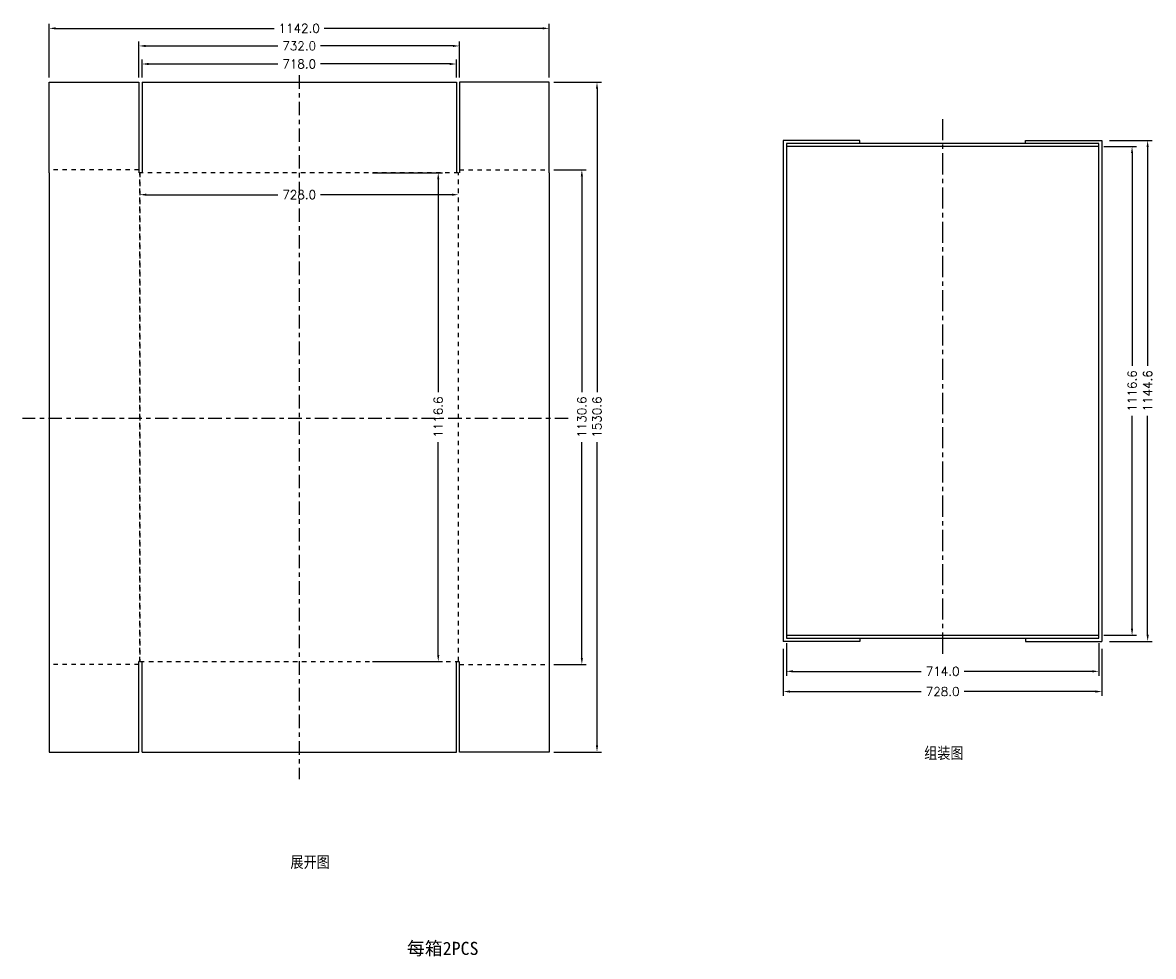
# Model space of a CAD drawing. Extents: x 65.4 to 91.2, y -94.7 to -73.4.
import ezdxf

# ---------------------------------------------------------------- set-up
doc = ezdxf.new("R2010")
doc.units = 0
doc.header["$LTSCALE"] = 1.28622
doc.header["$MEASUREMENT"] = 0
for name, pattern in [('ACAD_ISO10W100', [18, 12, -3, 0, -3]), ('CENTER', [0.6, 0.375, -0.075, 0.075, -0.075]), ('DASHED', [0.2, 0.1, -0.1])]:
    doc.linetypes.add(name, pattern=pattern)
doc.layers.get('0').update_dxf_attribs({"linetype": 'CONTINUOUS'})
doc.layers.get('Defpoints').update_dxf_attribs({"linetype": 'CONTINUOUS'})
doc.styles.add('Roman', font='romans.shx', dxfattribs={"bigfont": 'hztxt.shx'})
doc.styles.get("Standard").update_dxf_attribs({"font": 'romans.shx'})
doc.dimstyles.get("Standard").update_dxf_attribs({"dimtxt": 0.2, "dimasz": 0.15, "dimexe": 0.1, "dimexo": 0.11, "dimgap": 0.09, "dimtad": 0, "dimtih": 1, "dimtoh": 1, "dimdec": 1, "dimlfac": 100, "dimzin": 0, "dimdsep": 46, "dimtxsty": 'Standard', "dimcen": 0.11, "dimclrd": 5, "dimclre": 98, "dimclrt": 7, "dimadec": 1, "dimazin": 0, "dimtfac": 1, "dimtdec": 1, "dimtofl": 0, "dimtmove": 2, "dimatfit": 3, "dimfxl": 0, "dimtolj": 1, "dimtzin": 0, "dimarcsym": 0})

# ---------------------------------------------------------------- blocks, each defined once
blk = doc.blocks.new('*D6')
at = {"color": 98, "lineweight": -2}
for p, q in [((77.513, -74.717), (78.596, -74.717)), ((77.513, -90.023), (78.596, -90.023))]:
    blk.add_line(p, q, dxfattribs=at)
at = {"color": 5, "lineweight": -2}
for p, q in [((78.496, -74.867), (78.496, -81.799)), ((78.496, -89.873), (78.496, -82.941))]:
    blk.add_line(p, q, dxfattribs=at)
at = {"color": 5}
for points in [[(78.471, -74.867), (78.521, -74.867), (78.496, -74.717)], [(78.471, -89.873), (78.521, -89.873), (78.496, -90.023)]]:
    blk.add_solid(points, dxfattribs=at)
at = {"layer": 'Defpoints', "color": 0}
for p in [(77.403, -74.717), (77.403, -90.023), (78.496, -90.023)]:
    blk.add_point(p, dxfattribs=at)
at = {"color": 7, "insert": (78.496, -82.37), "char_height": 0.2, "attachment_point": 5, "rotation": 90}
blk.add_mtext('\\A1;1530.6', dxfattribs=at)
blk = doc.blocks.new('*D5')
at = {"color": 98, "lineweight": -2}
for p, q in [((77.513, -76.717), (78.25, -76.717)), ((77.513, -88.023), (78.25, -88.023))]:
    blk.add_line(p, q, dxfattribs=at)
at = {"color": 5, "lineweight": -2}
for p, q in [((78.15, -76.867), (78.15, -81.799)), ((78.15, -87.873), (78.15, -82.941))]:
    blk.add_line(p, q, dxfattribs=at)
at = {"color": 5}
for points in [[(78.125, -76.867), (78.175, -76.867), (78.15, -76.717)], [(78.125, -87.873), (78.175, -87.873), (78.15, -88.023)]]:
    blk.add_solid(points, dxfattribs=at)
at = {"layer": 'Defpoints', "color": 0}
for p in [(77.403, -76.717), (77.403, -88.023), (78.15, -88.023)]:
    blk.add_point(p, dxfattribs=at)
at = {"color": 7, "insert": (78.15, -82.37), "char_height": 0.2, "attachment_point": 5, "rotation": 90}
blk.add_mtext('\\A1;1130.6', dxfattribs=at)
blk = doc.blocks.new('*D1')
at = {"color": 98, "lineweight": -2}
for p, q in [((73.369, -76.787), (74.97, -76.787)), ((73.369, -87.953), (74.97, -87.953))]:
    blk.add_line(p, q, dxfattribs=at)
at = {"color": 5, "lineweight": -2}
for p, q in [((74.87, -76.937), (74.87, -81.799)), ((74.87, -87.803), (74.87, -82.941))]:
    blk.add_line(p, q, dxfattribs=at)
at = {"color": 5}
for points in [[(74.845, -76.937), (74.895, -76.937), (74.87, -76.787)], [(74.845, -87.803), (74.895, -87.803), (74.87, -87.953)]]:
    blk.add_solid(points, dxfattribs=at)
at = {"layer": 'Defpoints', "color": 0}
for p in [(73.259, -76.787), (73.259, -87.953), (74.87, -87.953)]:
    blk.add_point(p, dxfattribs=at)
at = {"color": 7, "insert": (74.87, -82.37), "char_height": 0.2, "attachment_point": 5, "rotation": 90}
blk.add_mtext('\\A1;1116.6', dxfattribs=at)
blk = doc.blocks.new('*D0')
at = {"color": 98, "lineweight": -2}
for p, q in [((90.203, -76.048), (91.174, -76.048)), ((90.203, -87.494), (91.174, -87.494))]:
    blk.add_line(p, q, dxfattribs=at)
at = {"color": 5, "lineweight": -2}
for p, q in [((91.074, -76.198), (91.074, -81.2)), ((91.074, -87.344), (91.074, -82.342))]:
    blk.add_line(p, q, dxfattribs=at)
at = {"color": 5}
for points in [[(91.049, -76.198), (91.099, -76.198), (91.074, -76.048)], [(91.049, -87.344), (91.099, -87.344), (91.074, -87.494)]]:
    blk.add_solid(points, dxfattribs=at)
at = {"layer": 'Defpoints', "color": 0}
for p in [(90.093, -76.048), (91.074, -76.048), (90.093, -87.494)]:
    blk.add_point(p, dxfattribs=at)
at = {"color": 7, "insert": (91.074, -81.771), "char_height": 0.2, "attachment_point": 5, "rotation": 90}
blk.add_mtext('\\A1;1144.6', dxfattribs=at)
blk = doc.blocks.new('*D4')
at = {"color": 98, "lineweight": -2}
for p, q in [((90.071, -76.188), (90.818, -76.188)), ((90.071, -87.354), (90.818, -87.354))]:
    blk.add_line(p, q, dxfattribs=at)
at = {"color": 5, "lineweight": -2}
for p, q in [((90.718, -76.338), (90.718, -81.2)), ((90.718, -87.204), (90.718, -82.342))]:
    blk.add_line(p, q, dxfattribs=at)
at = {"color": 5}
for points in [[(90.693, -76.338), (90.743, -76.338), (90.718, -76.188)], [(90.693, -87.204), (90.743, -87.204), (90.718, -87.354)]]:
    blk.add_solid(points, dxfattribs=at)
at = {"layer": 'Defpoints', "color": 0}
for p in [(89.961, -76.188), (90.718, -76.188), (89.961, -87.354)]:
    blk.add_point(p, dxfattribs=at)
at = {"color": 7, "insert": (90.718, -81.771), "char_height": 0.2, "attachment_point": 5, "rotation": 90}
blk.add_mtext('\\A1;1116.6', dxfattribs=at)
blk = doc.blocks.new('*D3')
at = {"color": 98, "lineweight": -2}
for p, q in [((82.751, -87.666), (82.751, -88.741)), ((90.031, -87.666), (90.031, -88.741))]:
    blk.add_line(p, q, dxfattribs=at)
at = {"color": 5, "lineweight": -2}
for p, q in [((82.901, -88.641), (85.901, -88.641)), ((89.881, -88.641), (86.881, -88.641))]:
    blk.add_line(p, q, dxfattribs=at)
at = {"color": 5}
for points in [[(82.901, -88.616), (82.901, -88.666), (82.751, -88.641)], [(89.881, -88.616), (89.881, -88.666), (90.031, -88.641)]]:
    blk.add_solid(points, dxfattribs=at)
at = {"layer": 'Defpoints', "color": 0}
for p in [(82.751, -87.556), (90.031, -87.556), (90.031, -88.641)]:
    blk.add_point(p, dxfattribs=at)
at = {"color": 7, "insert": (86.391, -88.641), "char_height": 0.2, "attachment_point": 5}
blk.add_mtext('\\A1;728.0', dxfattribs=at)
blk = doc.blocks.new('*D10')
at = {"color": 98, "lineweight": -2}
for p, q in [((82.821, -87.534), (82.821, -88.279)), ((89.961, -87.534), (89.961, -88.279))]:
    blk.add_line(p, q, dxfattribs=at)
at = {"color": 5, "lineweight": -2}
for p, q in [((82.971, -88.179), (85.901, -88.179)), ((89.811, -88.179), (86.881, -88.179))]:
    blk.add_line(p, q, dxfattribs=at)
at = {"color": 5}
for points in [[(82.971, -88.154), (82.971, -88.204), (82.821, -88.179)], [(89.811, -88.154), (89.811, -88.204), (89.961, -88.179)]]:
    blk.add_solid(points, dxfattribs=at)
at = {"layer": 'Defpoints', "color": 0}
for p in [(82.821, -87.424), (89.961, -87.424), (89.961, -88.179)]:
    blk.add_point(p, dxfattribs=at)
at = {"color": 7, "insert": (86.391, -88.179), "char_height": 0.2, "attachment_point": 5}
blk.add_mtext('\\A1;714.0', dxfattribs=at)
blk = doc.blocks.new('*D2')
at = {"color": 98, "lineweight": -2}
for p, q in [((68.053, -77.223), (68.053, -77.188)), ((75.333, -77.223), (75.333, -77.188))]:
    blk.add_line(p, q, dxfattribs=at)
at = {"color": 5, "lineweight": -2}
for p, q in [((68.203, -77.288), (71.203, -77.288)), ((75.183, -77.288), (72.183, -77.288))]:
    blk.add_line(p, q, dxfattribs=at)
at = {"color": 5}
for points in [[(68.203, -77.263), (68.203, -77.313), (68.053, -77.288)], [(75.183, -77.263), (75.183, -77.313), (75.333, -77.288)]]:
    blk.add_solid(points, dxfattribs=at)
at = {"layer": 'Defpoints', "color": 0}
for p in [(68.053, -77.333), (75.333, -77.288), (75.333, -77.333)]:
    blk.add_point(p, dxfattribs=at)
at = {"color": 7, "insert": (71.693, -77.288), "char_height": 0.2, "attachment_point": 5}
blk.add_mtext('\\A1;728.0', dxfattribs=at)
blk = doc.blocks.new('*D9')
at = {"color": 98, "lineweight": -2}
for p, q in [((68.103, -74.607), (68.103, -74.201)), ((75.283, -74.607), (75.283, -74.201))]:
    blk.add_line(p, q, dxfattribs=at)
at = {"color": 5, "lineweight": -2}
for p, q in [((68.253, -74.301), (71.203, -74.301)), ((75.133, -74.301), (72.183, -74.301))]:
    blk.add_line(p, q, dxfattribs=at)
at = {"color": 5}
for points in [[(68.253, -74.276), (68.253, -74.326), (68.103, -74.301)], [(75.133, -74.276), (75.133, -74.326), (75.283, -74.301)]]:
    blk.add_solid(points, dxfattribs=at)
at = {"layer": 'Defpoints', "color": 0}
for p in [(68.103, -74.301), (68.103, -74.717), (75.283, -74.717)]:
    blk.add_point(p, dxfattribs=at)
at = {"color": 7, "insert": (71.693, -74.301), "char_height": 0.2, "attachment_point": 5}
blk.add_mtext('\\A1;718.0', dxfattribs=at)
blk = doc.blocks.new('*D8')
at = {"color": 98, "lineweight": -2}
for p, q in [((68.033, -74.607), (68.033, -73.789)), ((75.353, -74.607), (75.353, -73.789))]:
    blk.add_line(p, q, dxfattribs=at)
at = {"color": 5, "lineweight": -2}
for p, q in [((68.183, -73.889), (71.203, -73.889)), ((75.203, -73.889), (72.183, -73.889))]:
    blk.add_line(p, q, dxfattribs=at)
at = {"color": 5}
for points in [[(68.183, -73.864), (68.183, -73.914), (68.033, -73.889)], [(75.203, -73.864), (75.203, -73.914), (75.353, -73.889)]]:
    blk.add_solid(points, dxfattribs=at)
at = {"layer": 'Defpoints', "color": 0}
for p in [(75.353, -73.889), (68.033, -74.717), (75.353, -74.717)]:
    blk.add_point(p, dxfattribs=at)
at = {"color": 7, "insert": (71.693, -73.889), "char_height": 0.2, "attachment_point": 5}
blk.add_mtext('\\A1;732.0', dxfattribs=at)
blk = doc.blocks.new('*D7')
at = {"color": 98, "lineweight": -2}
for p, q in [((65.983, -74.607), (65.983, -73.387)), ((77.403, -74.607), (77.403, -73.387))]:
    blk.add_line(p, q, dxfattribs=at)
at = {"color": 5, "lineweight": -2}
for p, q in [((66.133, -73.487), (71.122, -73.487)), ((77.253, -73.487), (72.264, -73.487))]:
    blk.add_line(p, q, dxfattribs=at)
at = {"color": 5}
for points in [[(66.133, -73.462), (66.133, -73.512), (65.983, -73.487)], [(77.253, -73.462), (77.253, -73.512), (77.403, -73.487)]]:
    blk.add_solid(points, dxfattribs=at)
at = {"layer": 'Defpoints', "color": 0}
for p in [(77.403, -73.487), (65.983, -74.717), (77.403, -74.717)]:
    blk.add_point(p, dxfattribs=at)
at = {"color": 7, "insert": (71.693, -73.487), "char_height": 0.2, "attachment_point": 5}
blk.add_mtext('\\A1;1142.0', dxfattribs=at)

msp = doc.modelspace()

# ---------------------------------------------------------------- linework, layer by layer
at = {"color": 1, "linetype": 'ACAD_ISO10W100', "ltscale": 0.02}
for p, q in [((71.6931, -74.5568), (71.6931, -90.6421)), ((77.8396, -82.4018), (65.3757, -82.4018))]:
    msp.add_line(p, q, dxfattribs=at)
for p, q in [((65.9831, -74.7168), (68.0331, -74.7168)), ((65.9831, -76.7868), (65.9831, -74.7168)), ((68.0331, -74.7168), (68.0331, -76.7868)), ((68.1031, -74.7168), (75.2831, -74.7168)), ((68.1031, -74.7168), (68.1031, -76.7868)), ((75.2831, -74.7168), (75.2831, -76.7868)), ((77.4031, -74.7168), (75.3531, -74.7168)), ((75.3531, -74.7168), (75.3531, -76.7868)), ((77.4031, -76.7868), (77.4031, -74.7168)), ((82.7509, -76.0479), (82.7509, -87.4939)), ((84.5009, -76.0479), (82.7509, -76.0479)), ((82.8209, -76.1179), (82.8209, -87.4239)), ((89.9609, -76.1179), (82.8209, -76.1179)), ((89.9609, -76.1879), (82.8209, -76.1879)), ((84.5009, -76.1179), (84.5009, -76.0479)), ((88.2809, -76.1179), (88.2809, -76.0479)), ((88.2809, -76.0479), (90.0309, -76.0479)), ((89.9609, -87.4239), (89.9609, -76.1179)), ((90.0309, -76.0479), (90.0309, -87.4939)), ((65.9831, -76.7868), (65.9831, -87.9528)), ((77.4031, -76.7868), (77.4031, -87.9528)), ((84.5009, -87.4939), (82.7509, -87.4939)), ((82.8209, -87.3539), (89.9609, -87.3539)), ((82.8209, -87.4239), (89.9609, -87.4239)), ((84.5009, -87.4239), (84.5009, -87.4939)), ((88.2809, -87.4239), (88.2809, -87.4939)), ((88.2809, -87.4939), (90.0309, -87.4939)), ((65.9831, -87.9528), (65.9831, -90.0228)), ((68.0331, -90.0228), (68.0331, -87.9528)), ((68.1031, -90.0228), (68.1031, -87.9528)), ((75.2831, -90.0228), (75.2831, -87.9528)), ((75.3531, -90.0228), (75.3531, -87.9528)), ((77.4031, -87.9528), (77.4031, -90.0228)), ((65.9831, -90.0228), (68.0331, -90.0228)), ((68.1031, -90.0228), (75.2831, -90.0228)), ((77.4031, -90.0228), (75.3531, -90.0228))]:
    msp.add_line(p, q)
at = {"color": 2, "linetype": 'CENTER'}
msp.add_line((86.3909, -75.5588), (86.3909, -87.8685), dxfattribs=at)
at = {"linetype": 'DASHED', "ltscale": 0.8}
for p, q in [((68.0331, -76.7168), (65.9831, -76.7168)), ((68.0531, -87.9528), (68.0531, -76.7868)), ((75.3531, -76.7168), (77.4031, -76.7168)), ((68.0331, -88.0228), (65.9831, -88.0228)), ((68.0531, -87.9528), (68.0331, -87.9528)), ((75.3531, -88.0228), (77.4031, -88.0228))]:
    msp.add_line(p, q, dxfattribs=at)
msp.add_lwpolyline([(68.0531, -87.9528), (75.3331, -87.9528), (75.3331, -76.7868), (68.0531, -76.7868)], close=True, dxfattribs=at)

# ---------------------------------------------------------------- texts
at = {"char_height": 0.3, "attachment_point": 1, "style": 'Roman'}
for s, insert, width in [('{\\fRomanS|b0|i0|c134|p2;组装图}', (85.9688, -89.9062), 9.0821), ('{\\fRomanS|b0|i0|c134|p2;展开图}', (71.4927, -92.3949), 9.08205)]:
    msp.add_mtext(s, dxfattribs=dict(at, insert=insert, width=width))
at = {"insert": (74.1533, -94.3589), "char_height": 0.3, "width": 11.8661, "attachment_point": 1}
msp.add_mtext('{\\f宋体|b0|i0|c134|p2;每箱2PCS}', dxfattribs=at)

# ---------------------------------------------------------------- dimensions: what is measured, and where the dimension line sits
for base, p1, p2, picture, middle in [((77.4031, -73.4869), (65.9831, -74.7168), (77.4031, -74.7168), '*D7', (71.6931, -73.4869)), ((75.3531, -73.889), (68.0331, -74.7168), (75.3531, -74.7168), '*D8', (71.6931, -73.889)), ((68.1031, -74.3014), (75.2831, -74.7168), (68.1031, -74.7168), '*D9', (71.6931, -74.3014)), ((75.3331, -77.2878), (68.0531, -77.3325), (75.3331, -77.3325), '*D2', (71.6931, -77.2878)), ((89.9609, -88.1787), (82.8209, -87.4239), (89.9609, -87.4239), '*D10', (86.3909, -88.1787))]:
    dim = msp.add_linear_dim(base=base, p1=p1, p2=p2, dimstyle='Standard')
    dim.commit()
    dim.dimension.update_dxf_attribs({"geometry": picture, "text_midpoint": middle})
for base, p1, p2, picture, middle in [((78.4961, -90.0228), (77.4031, -74.7168), (77.4031, -90.0228), '*D6', (78.4961, -82.3698)), ((90.7181, -76.1879), (89.9609, -87.3539), (89.9609, -76.1879), '*D4', (90.7181, -81.7709)), ((91.0738, -76.0479), (90.0934, -87.4939), (90.0934, -76.0479), '*D0', (91.0738, -81.7709)), ((74.8697, -87.9528), (73.2585, -76.7868), (73.2585, -87.9528), '*D1', (74.8697, -82.3698)), ((78.1502, -88.0228), (77.4031, -76.7168), (77.4031, -88.0228), '*D5', (78.1502, -82.3698))]:
    dim = msp.add_linear_dim(base=base, p1=p1, p2=p2, angle=90, dimstyle='Standard')
    dim.commit()
    dim.dimension.update_dxf_attribs({"geometry": picture, "text_midpoint": middle, "text_rotation": 90})
at = {"color": 2}
dim = msp.add_linear_dim(base=(90.0309, -88.6415), p1=(82.7509, -87.5564), p2=(90.0309, -87.5564), dimstyle='Standard', dxfattribs=at)
dim.commit()
dim.dimension.update_dxf_attribs({"geometry": '*D3', "text_midpoint": (86.3909, -88.6415)})

doc.saveas('drawing.dxf')
